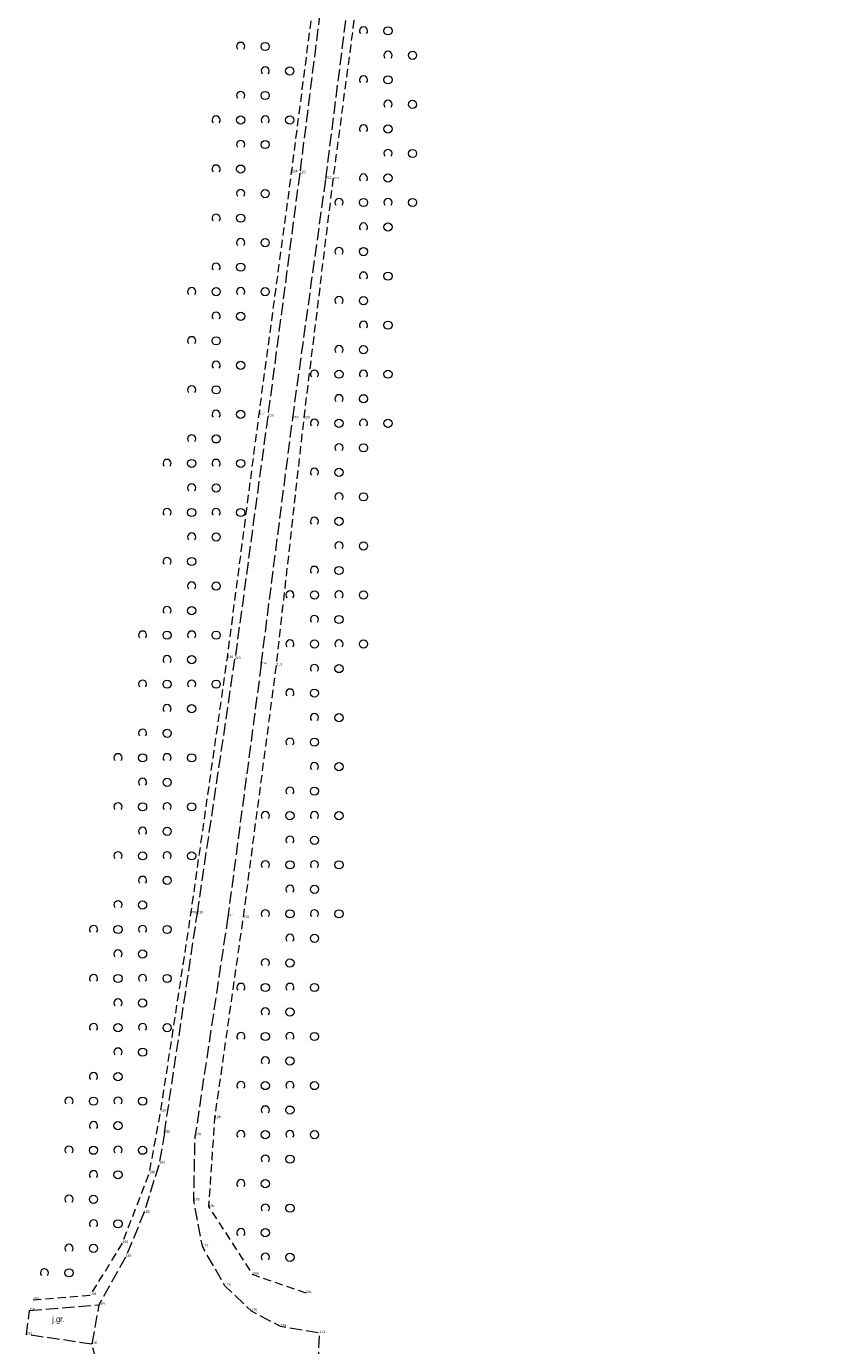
# Model space of a CAD drawing. Header units: metres. Extents: x 5550599 to 5555211, y 5707845 to 5713518.
# Tile 19 of 31: x 5555112 to 5555211, y 5708516 to 5708677. Entities that reach past the tile are written whole.
import ezdxf
from ezdxf.enums import TextEntityAlignment as Align

# ---------------------------------------------------------------- set-up
doc = ezdxf.new("R2010")
doc.units = ezdxf.units.M
doc.header["$MEASUREMENT"] = 0
doc.linetypes.add('2 1', pattern=[3, 2, -1])
doc.linetypes.add('3 1', pattern=[4, 3, -1])
for name, color, linetype, lineweight in [('EGBADR_O - Numer porządkowy', 7, 'Continuous', 15), ('OTKJ - Jezdnia', 7, 'Continuous', 15), ('OTKJ_O - Jezdnia', 7, 'Continuous', 15), ('OTZK - Zadrzewienie lub zakrzewienie', 7, 'Continuous', 15)]:
    doc.layers.add(name, color=color, linetype=linetype, lineweight=lineweight)
doc.styles.add('MapaZas', font='arial.ttf', dxfattribs={"width": 0.87, "height": 0.9})

# ---------------------------------------------------------------- blocks, each defined once
blk = doc.blocks.new('OTZK_1456')
at = {"layer": 'OTZK - Zadrzewienie lub zakrzewienie', "color": 7, "linetype": 'Continuous', "lineweight": 18}
blk.add_circle((3, 0), 1, dxfattribs=at)
blk.add_arc((-3, 0), 1, 318.5904, 221.4096, dxfattribs=at)
blk = doc.blocks.new('OTZK_1457')
at = {"layer": 'OTZK - Zadrzewienie lub zakrzewienie', "color": 7, "linetype": 'Continuous', "lineweight": 18}
blk.add_circle((3, 0), 1, dxfattribs=at)
blk.add_arc((-3, 0), 1, 318.5904, 221.4096, dxfattribs=at)
blk = doc.blocks.new('OTZK_1458')
at = {"layer": 'OTZK - Zadrzewienie lub zakrzewienie', "color": 7, "linetype": 'Continuous', "lineweight": 18}
blk.add_circle((3, 0), 1, dxfattribs=at)
blk.add_arc((-3, 0), 1, 318.5904, 221.4096, dxfattribs=at)
blk = doc.blocks.new('OTZK_1459')
at = {"layer": 'OTZK - Zadrzewienie lub zakrzewienie', "color": 7, "linetype": 'Continuous', "lineweight": 18}
blk.add_circle((3, 0), 1, dxfattribs=at)
blk.add_arc((-3, 0), 1, 318.5904, 221.4096, dxfattribs=at)
blk = doc.blocks.new('OTZK_1460')
at = {"layer": 'OTZK - Zadrzewienie lub zakrzewienie', "color": 7, "linetype": 'Continuous', "lineweight": 18}
blk.add_circle((3, 0), 1, dxfattribs=at)
blk.add_arc((-3, 0), 1, 318.5904, 221.4096, dxfattribs=at)
blk = doc.blocks.new('OTZK_1461')
at = {"layer": 'OTZK - Zadrzewienie lub zakrzewienie', "color": 7, "linetype": 'Continuous', "lineweight": 18}
blk.add_circle((3, 0), 1, dxfattribs=at)
blk.add_arc((-3, 0), 1, 318.5904, 221.4096, dxfattribs=at)
blk = doc.blocks.new('OTZK_1462')
at = {"layer": 'OTZK - Zadrzewienie lub zakrzewienie', "color": 7, "linetype": 'Continuous', "lineweight": 18}
blk.add_circle((3, 0), 1, dxfattribs=at)
blk.add_arc((-3, 0), 1, 318.5904, 221.4096, dxfattribs=at)
blk = doc.blocks.new('OTZK_1463')
at = {"layer": 'OTZK - Zadrzewienie lub zakrzewienie', "color": 7, "linetype": 'Continuous', "lineweight": 18}
blk.add_circle((3, 0), 1, dxfattribs=at)
blk.add_arc((-3, 0), 1, 318.5904, 221.4096, dxfattribs=at)
blk = doc.blocks.new('OTZK_1464')
at = {"layer": 'OTZK - Zadrzewienie lub zakrzewienie', "color": 7, "linetype": 'Continuous', "lineweight": 18}
blk.add_circle((3, 0), 1, dxfattribs=at)
blk.add_arc((-3, 0), 1, 318.5904, 221.4096, dxfattribs=at)
blk = doc.blocks.new('OTZK_1465')
at = {"layer": 'OTZK - Zadrzewienie lub zakrzewienie', "color": 7, "linetype": 'Continuous', "lineweight": 18}
blk.add_circle((3, 0), 1, dxfattribs=at)
blk.add_arc((-3, 0), 1, 318.5904, 221.4096, dxfattribs=at)
blk = doc.blocks.new('OTZK_1466')
at = {"layer": 'OTZK - Zadrzewienie lub zakrzewienie', "color": 7, "linetype": 'Continuous', "lineweight": 18}
blk.add_circle((3, 0), 1, dxfattribs=at)
blk.add_arc((-3, 0), 1, 318.5904, 221.4096, dxfattribs=at)
blk = doc.blocks.new('OTZK_1467')
at = {"layer": 'OTZK - Zadrzewienie lub zakrzewienie', "color": 7, "linetype": 'Continuous', "lineweight": 18}
blk.add_circle((3, 0), 1, dxfattribs=at)
blk.add_arc((-3, 0), 1, 318.5904, 221.4096, dxfattribs=at)
blk = doc.blocks.new('OTZK_1468')
at = {"layer": 'OTZK - Zadrzewienie lub zakrzewienie', "color": 7, "linetype": 'Continuous', "lineweight": 18}
blk.add_circle((3, 0), 1, dxfattribs=at)
blk.add_arc((-3, 0), 1, 318.5904, 221.4096, dxfattribs=at)
blk = doc.blocks.new('OTZK_1469')
at = {"layer": 'OTZK - Zadrzewienie lub zakrzewienie', "color": 7, "linetype": 'Continuous', "lineweight": 18}
blk.add_circle((3, 0), 1, dxfattribs=at)
blk.add_arc((-3, 0), 1, 318.5904, 221.4096, dxfattribs=at)
blk = doc.blocks.new('OTZK_1470')
at = {"layer": 'OTZK - Zadrzewienie lub zakrzewienie', "color": 7, "linetype": 'Continuous', "lineweight": 18}
blk.add_circle((3, 0), 1, dxfattribs=at)
blk.add_arc((-3, 0), 1, 318.5904, 221.4096, dxfattribs=at)
blk = doc.blocks.new('OTZK_1471')
at = {"layer": 'OTZK - Zadrzewienie lub zakrzewienie', "color": 7, "linetype": 'Continuous', "lineweight": 18}
blk.add_circle((3, 0), 1, dxfattribs=at)
blk.add_arc((-3, 0), 1, 318.5904, 221.4096, dxfattribs=at)
blk = doc.blocks.new('OTZK_1472')
at = {"layer": 'OTZK - Zadrzewienie lub zakrzewienie', "color": 7, "linetype": 'Continuous', "lineweight": 18}
blk.add_circle((3, 0), 1, dxfattribs=at)
blk.add_arc((-3, 0), 1, 318.5904, 221.4096, dxfattribs=at)
blk = doc.blocks.new('OTZK_1473')
at = {"layer": 'OTZK - Zadrzewienie lub zakrzewienie', "color": 7, "linetype": 'Continuous', "lineweight": 18}
blk.add_circle((3, 0), 1, dxfattribs=at)
blk.add_arc((-3, 0), 1, 318.5904, 221.4096, dxfattribs=at)
blk = doc.blocks.new('OTZK_1474')
at = {"layer": 'OTZK - Zadrzewienie lub zakrzewienie', "color": 7, "linetype": 'Continuous', "lineweight": 18}
blk.add_circle((3, 0), 1, dxfattribs=at)
blk.add_arc((-3, 0), 1, 318.5904, 221.4096, dxfattribs=at)
blk = doc.blocks.new('OTZK_1475')
at = {"layer": 'OTZK - Zadrzewienie lub zakrzewienie', "color": 7, "linetype": 'Continuous', "lineweight": 18}
blk.add_circle((3, 0), 1, dxfattribs=at)
blk.add_arc((-3, 0), 1, 318.5904, 221.4096, dxfattribs=at)
blk = doc.blocks.new('OTZK_1476')
at = {"layer": 'OTZK - Zadrzewienie lub zakrzewienie', "color": 7, "linetype": 'Continuous', "lineweight": 18}
blk.add_circle((3, 0), 1, dxfattribs=at)
blk.add_arc((-3, 0), 1, 318.5904, 221.4096, dxfattribs=at)
blk = doc.blocks.new('OTZK_1477')
at = {"layer": 'OTZK - Zadrzewienie lub zakrzewienie', "color": 7, "linetype": 'Continuous', "lineweight": 18}
blk.add_circle((3, 0), 1, dxfattribs=at)
blk.add_arc((-3, 0), 1, 318.5904, 221.4096, dxfattribs=at)
blk = doc.blocks.new('OTZK_1478')
at = {"layer": 'OTZK - Zadrzewienie lub zakrzewienie', "color": 7, "linetype": 'Continuous', "lineweight": 18}
blk.add_circle((3, 0), 1, dxfattribs=at)
blk.add_arc((-3, 0), 1, 318.5904, 221.4096, dxfattribs=at)
blk = doc.blocks.new('OTZK_1479')
at = {"layer": 'OTZK - Zadrzewienie lub zakrzewienie', "color": 7, "linetype": 'Continuous', "lineweight": 18}
blk.add_circle((3, 0), 1, dxfattribs=at)
blk.add_arc((-3, 0), 1, 318.5904, 221.4096, dxfattribs=at)
blk = doc.blocks.new('OTZK_1480')
at = {"layer": 'OTZK - Zadrzewienie lub zakrzewienie', "color": 7, "linetype": 'Continuous', "lineweight": 18}
blk.add_circle((3, 0), 1, dxfattribs=at)
blk.add_arc((-3, 0), 1, 318.5904, 221.4096, dxfattribs=at)
blk = doc.blocks.new('OTZK_1481')
at = {"layer": 'OTZK - Zadrzewienie lub zakrzewienie', "color": 7, "linetype": 'Continuous', "lineweight": 18}
blk.add_circle((3, 0), 1, dxfattribs=at)
blk.add_arc((-3, 0), 1, 318.5904, 221.4096, dxfattribs=at)
blk = doc.blocks.new('OTZK_1482')
at = {"layer": 'OTZK - Zadrzewienie lub zakrzewienie', "color": 7, "linetype": 'Continuous', "lineweight": 18}
blk.add_circle((3, 0), 1, dxfattribs=at)
blk.add_arc((-3, 0), 1, 318.5904, 221.4096, dxfattribs=at)
blk = doc.blocks.new('OTZK_1483')
at = {"layer": 'OTZK - Zadrzewienie lub zakrzewienie', "color": 7, "linetype": 'Continuous', "lineweight": 18}
blk.add_circle((3, 0), 1, dxfattribs=at)
blk.add_arc((-3, 0), 1, 318.5904, 221.4096, dxfattribs=at)
blk = doc.blocks.new('OTZK_1484')
at = {"layer": 'OTZK - Zadrzewienie lub zakrzewienie', "color": 7, "linetype": 'Continuous', "lineweight": 18}
blk.add_circle((3, 0), 1, dxfattribs=at)
blk.add_arc((-3, 0), 1, 318.5904, 221.4096, dxfattribs=at)
blk = doc.blocks.new('OTZK_1485')
at = {"layer": 'OTZK - Zadrzewienie lub zakrzewienie', "color": 7, "linetype": 'Continuous', "lineweight": 18}
blk.add_circle((3, 0), 1, dxfattribs=at)
blk.add_arc((-3, 0), 1, 318.5904, 221.4096, dxfattribs=at)
blk = doc.blocks.new('OTZK_1486')
at = {"layer": 'OTZK - Zadrzewienie lub zakrzewienie', "color": 7, "linetype": 'Continuous', "lineweight": 18}
blk.add_circle((3, 0), 1, dxfattribs=at)
blk.add_arc((-3, 0), 1, 318.5904, 221.4096, dxfattribs=at)
blk = doc.blocks.new('OTZK_1487')
at = {"layer": 'OTZK - Zadrzewienie lub zakrzewienie', "color": 7, "linetype": 'Continuous', "lineweight": 18}
blk.add_circle((3, 0), 1, dxfattribs=at)
blk.add_arc((-3, 0), 1, 318.5904, 221.4096, dxfattribs=at)
blk = doc.blocks.new('OTZK_1488')
at = {"layer": 'OTZK - Zadrzewienie lub zakrzewienie', "color": 7, "linetype": 'Continuous', "lineweight": 18}
blk.add_circle((3, 0), 1, dxfattribs=at)
blk.add_arc((-3, 0), 1, 318.5904, 221.4096, dxfattribs=at)
blk = doc.blocks.new('OTZK_1489')
at = {"layer": 'OTZK - Zadrzewienie lub zakrzewienie', "color": 7, "linetype": 'Continuous', "lineweight": 18}
blk.add_circle((3, 0), 1, dxfattribs=at)
blk.add_arc((-3, 0), 1, 318.5904, 221.4096, dxfattribs=at)
blk = doc.blocks.new('OTZK_1490')
at = {"layer": 'OTZK - Zadrzewienie lub zakrzewienie', "color": 7, "linetype": 'Continuous', "lineweight": 18}
blk.add_circle((3, 0), 1, dxfattribs=at)
blk.add_arc((-3, 0), 1, 318.5904, 221.4096, dxfattribs=at)
blk = doc.blocks.new('OTZK_1491')
at = {"layer": 'OTZK - Zadrzewienie lub zakrzewienie', "color": 7, "linetype": 'Continuous', "lineweight": 18}
blk.add_circle((3, 0), 1, dxfattribs=at)
blk.add_arc((-3, 0), 1, 318.5904, 221.4096, dxfattribs=at)
blk = doc.blocks.new('OTZK_1492')
at = {"layer": 'OTZK - Zadrzewienie lub zakrzewienie', "color": 7, "linetype": 'Continuous', "lineweight": 18}
blk.add_circle((3, 0), 1, dxfattribs=at)
blk.add_arc((-3, 0), 1, 318.5904, 221.4096, dxfattribs=at)
blk = doc.blocks.new('OTZK_1493')
at = {"layer": 'OTZK - Zadrzewienie lub zakrzewienie', "color": 7, "linetype": 'Continuous', "lineweight": 18}
blk.add_circle((3, 0), 1, dxfattribs=at)
blk.add_arc((-3, 0), 1, 318.5904, 221.4096, dxfattribs=at)
blk = doc.blocks.new('OTZK_1494')
at = {"layer": 'OTZK - Zadrzewienie lub zakrzewienie', "color": 7, "linetype": 'Continuous', "lineweight": 18}
blk.add_circle((3, 0), 1, dxfattribs=at)
blk.add_arc((-3, 0), 1, 318.5904, 221.4096, dxfattribs=at)
blk = doc.blocks.new('OTZK_1495')
at = {"layer": 'OTZK - Zadrzewienie lub zakrzewienie', "color": 7, "linetype": 'Continuous', "lineweight": 18}
blk.add_circle((3, 0), 1, dxfattribs=at)
blk.add_arc((-3, 0), 1, 318.5904, 221.4096, dxfattribs=at)
blk = doc.blocks.new('OTZK_1496')
at = {"layer": 'OTZK - Zadrzewienie lub zakrzewienie', "color": 7, "linetype": 'Continuous', "lineweight": 18}
blk.add_circle((3, 0), 1, dxfattribs=at)
blk.add_arc((-3, 0), 1, 318.5904, 221.4096, dxfattribs=at)
blk = doc.blocks.new('OTZK_1497')
at = {"layer": 'OTZK - Zadrzewienie lub zakrzewienie', "color": 7, "linetype": 'Continuous', "lineweight": 18}
blk.add_circle((3, 0), 1, dxfattribs=at)
blk.add_arc((-3, 0), 1, 318.5904, 221.4096, dxfattribs=at)
blk = doc.blocks.new('OTZK_1498')
at = {"layer": 'OTZK - Zadrzewienie lub zakrzewienie', "color": 7, "linetype": 'Continuous', "lineweight": 18}
blk.add_circle((3, 0), 1, dxfattribs=at)
blk.add_arc((-3, 0), 1, 318.5904, 221.4096, dxfattribs=at)
blk = doc.blocks.new('OTZK_1499')
at = {"layer": 'OTZK - Zadrzewienie lub zakrzewienie', "color": 7, "linetype": 'Continuous', "lineweight": 18}
blk.add_circle((3, 0), 1, dxfattribs=at)
blk.add_arc((-3, 0), 1, 318.5904, 221.4096, dxfattribs=at)
blk = doc.blocks.new('OTZK_1500')
at = {"layer": 'OTZK - Zadrzewienie lub zakrzewienie', "color": 7, "linetype": 'Continuous', "lineweight": 18}
blk.add_circle((3, 0), 1, dxfattribs=at)
blk.add_arc((-3, 0), 1, 318.5904, 221.4096, dxfattribs=at)
blk = doc.blocks.new('OTZK_1501')
at = {"layer": 'OTZK - Zadrzewienie lub zakrzewienie', "color": 7, "linetype": 'Continuous', "lineweight": 18}
blk.add_circle((3, 0), 1, dxfattribs=at)
blk.add_arc((-3, 0), 1, 318.5904, 221.4096, dxfattribs=at)
blk = doc.blocks.new('OTZK_1502')
at = {"layer": 'OTZK - Zadrzewienie lub zakrzewienie', "color": 7, "linetype": 'Continuous', "lineweight": 18}
blk.add_circle((3, 0), 1, dxfattribs=at)
blk.add_arc((-3, 0), 1, 318.5904, 221.4096, dxfattribs=at)
blk = doc.blocks.new('OTZK_1503')
at = {"layer": 'OTZK - Zadrzewienie lub zakrzewienie', "color": 7, "linetype": 'Continuous', "lineweight": 18}
blk.add_circle((3, 0), 1, dxfattribs=at)
blk.add_arc((-3, 0), 1, 318.5904, 221.4096, dxfattribs=at)
blk = doc.blocks.new('OTZK_1504')
at = {"layer": 'OTZK - Zadrzewienie lub zakrzewienie', "color": 7, "linetype": 'Continuous', "lineweight": 18}
blk.add_circle((3, 0), 1, dxfattribs=at)
blk.add_arc((-3, 0), 1, 318.5904, 221.4096, dxfattribs=at)
blk = doc.blocks.new('OTZK_1505')
at = {"layer": 'OTZK - Zadrzewienie lub zakrzewienie', "color": 7, "linetype": 'Continuous', "lineweight": 18}
blk.add_circle((3, 0), 1, dxfattribs=at)
blk.add_arc((-3, 0), 1, 318.5904, 221.4096, dxfattribs=at)
blk = doc.blocks.new('OTZK_1506')
at = {"layer": 'OTZK - Zadrzewienie lub zakrzewienie', "color": 7, "linetype": 'Continuous', "lineweight": 18}
blk.add_circle((3, 0), 1, dxfattribs=at)
blk.add_arc((-3, 0), 1, 318.5904, 221.4096, dxfattribs=at)
blk = doc.blocks.new('OTZK_1507')
at = {"layer": 'OTZK - Zadrzewienie lub zakrzewienie', "color": 7, "linetype": 'Continuous', "lineweight": 18}
blk.add_circle((3, 0), 1, dxfattribs=at)
blk.add_arc((-3, 0), 1, 318.5904, 221.4096, dxfattribs=at)
blk = doc.blocks.new('OTZK_1508')
at = {"layer": 'OTZK - Zadrzewienie lub zakrzewienie', "color": 7, "linetype": 'Continuous', "lineweight": 18}
blk.add_circle((3, 0), 1, dxfattribs=at)
blk.add_arc((-3, 0), 1, 318.5904, 221.4096, dxfattribs=at)
blk = doc.blocks.new('OTZK_1509')
at = {"layer": 'OTZK - Zadrzewienie lub zakrzewienie', "color": 7, "linetype": 'Continuous', "lineweight": 18}
blk.add_circle((3, 0), 1, dxfattribs=at)
blk.add_arc((-3, 0), 1, 318.5904, 221.4096, dxfattribs=at)
blk = doc.blocks.new('OTZK_1510')
at = {"layer": 'OTZK - Zadrzewienie lub zakrzewienie', "color": 7, "linetype": 'Continuous', "lineweight": 18}
blk.add_circle((3, 0), 1, dxfattribs=at)
blk.add_arc((-3, 0), 1, 318.5904, 221.4096, dxfattribs=at)
blk = doc.blocks.new('OTZK_1511')
at = {"layer": 'OTZK - Zadrzewienie lub zakrzewienie', "color": 7, "linetype": 'Continuous', "lineweight": 18}
blk.add_circle((3, 0), 1, dxfattribs=at)
blk.add_arc((-3, 0), 1, 318.5904, 221.4096, dxfattribs=at)
blk = doc.blocks.new('OTZK_1512')
at = {"layer": 'OTZK - Zadrzewienie lub zakrzewienie', "color": 7, "linetype": 'Continuous', "lineweight": 18}
blk.add_circle((3, 0), 1, dxfattribs=at)
blk.add_arc((-3, 0), 1, 318.5904, 221.4096, dxfattribs=at)
blk = doc.blocks.new('OTZK_1513')
at = {"layer": 'OTZK - Zadrzewienie lub zakrzewienie', "color": 7, "linetype": 'Continuous', "lineweight": 18}
blk.add_circle((3, 0), 1, dxfattribs=at)
blk.add_arc((-3, 0), 1, 318.5904, 221.4096, dxfattribs=at)
blk = doc.blocks.new('OTZK_1514')
at = {"layer": 'OTZK - Zadrzewienie lub zakrzewienie', "color": 7, "linetype": 'Continuous', "lineweight": 18}
blk.add_circle((3, 0), 1, dxfattribs=at)
blk.add_arc((-3, 0), 1, 318.5904, 221.4096, dxfattribs=at)
blk = doc.blocks.new('OTZK_1515')
at = {"layer": 'OTZK - Zadrzewienie lub zakrzewienie', "color": 7, "linetype": 'Continuous', "lineweight": 18}
blk.add_circle((3, 0), 1, dxfattribs=at)
blk.add_arc((-3, 0), 1, 318.5904, 221.4096, dxfattribs=at)
blk = doc.blocks.new('OTZK_1516')
at = {"layer": 'OTZK - Zadrzewienie lub zakrzewienie', "color": 7, "linetype": 'Continuous', "lineweight": 18}
blk.add_circle((3, 0), 1, dxfattribs=at)
blk.add_arc((-3, 0), 1, 318.5904, 221.4096, dxfattribs=at)
blk = doc.blocks.new('OTZK_1517')
at = {"layer": 'OTZK - Zadrzewienie lub zakrzewienie', "color": 7, "linetype": 'Continuous', "lineweight": 18}
blk.add_circle((3, 0), 1, dxfattribs=at)
blk.add_arc((-3, 0), 1, 318.5904, 221.4096, dxfattribs=at)
blk = doc.blocks.new('OTZK_1518')
at = {"layer": 'OTZK - Zadrzewienie lub zakrzewienie', "color": 7, "linetype": 'Continuous', "lineweight": 18}
blk.add_circle((3, 0), 1, dxfattribs=at)
blk.add_arc((-3, 0), 1, 318.5904, 221.4096, dxfattribs=at)
blk = doc.blocks.new('OTZK_1519')
at = {"layer": 'OTZK - Zadrzewienie lub zakrzewienie', "color": 7, "linetype": 'Continuous', "lineweight": 18}
blk.add_circle((3, 0), 1, dxfattribs=at)
blk.add_arc((-3, 0), 1, 318.5904, 221.4096, dxfattribs=at)
blk = doc.blocks.new('OTZK_1520')
at = {"layer": 'OTZK - Zadrzewienie lub zakrzewienie', "color": 7, "linetype": 'Continuous', "lineweight": 18}
blk.add_circle((3, 0), 1, dxfattribs=at)
blk.add_arc((-3, 0), 1, 318.5904, 221.4096, dxfattribs=at)
blk = doc.blocks.new('*U1531')
at = {"layer": 'OTZK - Zadrzewienie lub zakrzewienie', "color": 7, "linetype": 'Continuous', "lineweight": 18, "xscale": 0.5, "yscale": 0.5, "zscale": 0.5}
for name, p in [('OTZK_1520', (-3, -33)), ('OTZK_1519', (0, -36)), ('OTZK_1518', (-3, -39)), ('OTZK_1516', (-6, -42)), ('OTZK_1517', (0, -42)), ('OTZK_1515', (-3, -45)), ('OTZK_1514', (-6, -48)), ('OTZK_1513', (-3, -51)), ('OTZK_1512', (-6, -54)), ('OTZK_1511', (-3, -57)), ('OTZK_1510', (-6, -60)), ('OTZK_1508', (-9, -63)), ('OTZK_1509', (-3, -63)), ('OTZK_1507', (-6, -66)), ('OTZK_1506', (-9, -69)), ('OTZK_1505', (-6, -72)), ('OTZK_1504', (-9, -75)), ('OTZK_1503', (-6, -78)), ('OTZK_1502', (-9, -81)), ('OTZK_1500', (-12, -84)), ('OTZK_1501', (-6, -84)), ('OTZK_1499', (-9, -87)), ('OTZK_1497', (-12, -90)), ('OTZK_1498', (-6, -90)), ('OTZK_1496', (-9, -93)), ('OTZK_1495', (-12, -96)), ('OTZK_1494', (-9, -99)), ('OTZK_1493', (-12, -102)), ('OTZK_1491', (-15, -105)), ('OTZK_1492', (-9, -105)), ('OTZK_1490', (-12, -108)), ('OTZK_1488', (-15, -111)), ('OTZK_1489', (-9, -111)), ('OTZK_1487', (-12, -114)), ('OTZK_1486', (-15, -117)), ('OTZK_1484', (-18, -120)), ('OTZK_1485', (-12, -120)), ('OTZK_1483', (-15, -123)), ('OTZK_1481', (-18, -126)), ('OTZK_1482', (-12, -126)), ('OTZK_1480', (-15, -129)), ('OTZK_1478', (-18, -132)), ('OTZK_1479', (-12, -132)), ('OTZK_1477', (-15, -135)), ('OTZK_1476', (-18, -138)), ('OTZK_1474', (-21, -141)), ('OTZK_1475', (-15, -141)), ('OTZK_1473', (-18, -144)), ('OTZK_1471', (-21, -147)), ('OTZK_1472', (-15, -147)), ('OTZK_1470', (-18, -150)), ('OTZK_1468', (-21, -153)), ('OTZK_1469', (-15, -153)), ('OTZK_1467', (-18, -156)), ('OTZK_1466', (-21, -159)), ('OTZK_1464', (-24, -162)), ('OTZK_1465', (-18, -162)), ('OTZK_1463', (-21, -165)), ('OTZK_1461', (-24, -168)), ('OTZK_1462', (-18, -168)), ('OTZK_1460', (-21, -171)), ('OTZK_1459', (-24, -174)), ('OTZK_1458', (-21, -177)), ('OTZK_1457', (-24, -180)), ('OTZK_1456', (-27, -183))]:
    blk.add_blockref(name, p, dxfattribs=at)
blk = doc.blocks.new('OTZK_1570')
at = {"layer": 'OTZK - Zadrzewienie lub zakrzewienie', "color": 7, "linetype": 'Continuous', "lineweight": 18}
blk.add_circle((3, 0), 1, dxfattribs=at)
blk.add_arc((-3, 0), 1, 318.5904, 221.4096, dxfattribs=at)
blk = doc.blocks.new('OTZK_1571')
at = {"layer": 'OTZK - Zadrzewienie lub zakrzewienie', "color": 7, "linetype": 'Continuous', "lineweight": 18}
blk.add_circle((3, 0), 1, dxfattribs=at)
blk.add_arc((-3, 0), 1, 318.5904, 221.4096, dxfattribs=at)
blk = doc.blocks.new('OTZK_1572')
at = {"layer": 'OTZK - Zadrzewienie lub zakrzewienie', "color": 7, "linetype": 'Continuous', "lineweight": 18}
blk.add_circle((3, 0), 1, dxfattribs=at)
blk.add_arc((-3, 0), 1, 318.5904, 221.4096, dxfattribs=at)
blk = doc.blocks.new('OTZK_1573')
at = {"layer": 'OTZK - Zadrzewienie lub zakrzewienie', "color": 7, "linetype": 'Continuous', "lineweight": 18}
blk.add_circle((3, 0), 1, dxfattribs=at)
blk.add_arc((-3, 0), 1, 318.5904, 221.4096, dxfattribs=at)
blk = doc.blocks.new('OTZK_1574')
at = {"layer": 'OTZK - Zadrzewienie lub zakrzewienie', "color": 7, "linetype": 'Continuous', "lineweight": 18}
blk.add_circle((3, 0), 1, dxfattribs=at)
blk.add_arc((-3, 0), 1, 318.5904, 221.4096, dxfattribs=at)
blk = doc.blocks.new('OTZK_1575')
at = {"layer": 'OTZK - Zadrzewienie lub zakrzewienie', "color": 7, "linetype": 'Continuous', "lineweight": 18}
blk.add_circle((3, 0), 1, dxfattribs=at)
blk.add_arc((-3, 0), 1, 318.5904, 221.4096, dxfattribs=at)
blk = doc.blocks.new('OTZK_1576')
at = {"layer": 'OTZK - Zadrzewienie lub zakrzewienie', "color": 7, "linetype": 'Continuous', "lineweight": 18}
blk.add_circle((3, 0), 1, dxfattribs=at)
blk.add_arc((-3, 0), 1, 318.5904, 221.4096, dxfattribs=at)
blk = doc.blocks.new('OTZK_1577')
at = {"layer": 'OTZK - Zadrzewienie lub zakrzewienie', "color": 7, "linetype": 'Continuous', "lineweight": 18}
blk.add_circle((3, 0), 1, dxfattribs=at)
blk.add_arc((-3, 0), 1, 318.5904, 221.4096, dxfattribs=at)
blk = doc.blocks.new('OTZK_1578')
at = {"layer": 'OTZK - Zadrzewienie lub zakrzewienie', "color": 7, "linetype": 'Continuous', "lineweight": 18}
blk.add_circle((3, 0), 1, dxfattribs=at)
blk.add_arc((-3, 0), 1, 318.5904, 221.4096, dxfattribs=at)
blk = doc.blocks.new('OTZK_1579')
at = {"layer": 'OTZK - Zadrzewienie lub zakrzewienie', "color": 7, "linetype": 'Continuous', "lineweight": 18}
blk.add_circle((3, 0), 1, dxfattribs=at)
blk.add_arc((-3, 0), 1, 318.5904, 221.4096, dxfattribs=at)
blk = doc.blocks.new('OTZK_1580')
at = {"layer": 'OTZK - Zadrzewienie lub zakrzewienie', "color": 7, "linetype": 'Continuous', "lineweight": 18}
blk.add_circle((3, 0), 1, dxfattribs=at)
blk.add_arc((-3, 0), 1, 318.5904, 221.4096, dxfattribs=at)
blk = doc.blocks.new('OTZK_1581')
at = {"layer": 'OTZK - Zadrzewienie lub zakrzewienie', "color": 7, "linetype": 'Continuous', "lineweight": 18}
blk.add_circle((3, 0), 1, dxfattribs=at)
blk.add_arc((-3, 0), 1, 318.5904, 221.4096, dxfattribs=at)
blk = doc.blocks.new('OTZK_1582')
at = {"layer": 'OTZK - Zadrzewienie lub zakrzewienie', "color": 7, "linetype": 'Continuous', "lineweight": 18}
blk.add_circle((3, 0), 1, dxfattribs=at)
blk.add_arc((-3, 0), 1, 318.5904, 221.4096, dxfattribs=at)
blk = doc.blocks.new('OTZK_1583')
at = {"layer": 'OTZK - Zadrzewienie lub zakrzewienie', "color": 7, "linetype": 'Continuous', "lineweight": 18}
blk.add_circle((3, 0), 1, dxfattribs=at)
blk.add_arc((-3, 0), 1, 318.5904, 221.4096, dxfattribs=at)
blk = doc.blocks.new('OTZK_1584')
at = {"layer": 'OTZK - Zadrzewienie lub zakrzewienie', "color": 7, "linetype": 'Continuous', "lineweight": 18}
blk.add_circle((3, 0), 1, dxfattribs=at)
blk.add_arc((-3, 0), 1, 318.5904, 221.4096, dxfattribs=at)
blk = doc.blocks.new('OTZK_1585')
at = {"layer": 'OTZK - Zadrzewienie lub zakrzewienie', "color": 7, "linetype": 'Continuous', "lineweight": 18}
blk.add_circle((3, 0), 1, dxfattribs=at)
blk.add_arc((-3, 0), 1, 318.5904, 221.4096, dxfattribs=at)
blk = doc.blocks.new('OTZK_1586')
at = {"layer": 'OTZK - Zadrzewienie lub zakrzewienie', "color": 7, "linetype": 'Continuous', "lineweight": 18}
blk.add_circle((3, 0), 1, dxfattribs=at)
blk.add_arc((-3, 0), 1, 318.5904, 221.4096, dxfattribs=at)
blk = doc.blocks.new('OTZK_1587')
at = {"layer": 'OTZK - Zadrzewienie lub zakrzewienie', "color": 7, "linetype": 'Continuous', "lineweight": 18}
blk.add_circle((3, 0), 1, dxfattribs=at)
blk.add_arc((-3, 0), 1, 318.5904, 221.4096, dxfattribs=at)
blk = doc.blocks.new('OTZK_1588')
at = {"layer": 'OTZK - Zadrzewienie lub zakrzewienie', "color": 7, "linetype": 'Continuous', "lineweight": 18}
blk.add_circle((3, 0), 1, dxfattribs=at)
blk.add_arc((-3, 0), 1, 318.5904, 221.4096, dxfattribs=at)
blk = doc.blocks.new('OTZK_1589')
at = {"layer": 'OTZK - Zadrzewienie lub zakrzewienie', "color": 7, "linetype": 'Continuous', "lineweight": 18}
blk.add_circle((3, 0), 1, dxfattribs=at)
blk.add_arc((-3, 0), 1, 318.5904, 221.4096, dxfattribs=at)
blk = doc.blocks.new('OTZK_1590')
at = {"layer": 'OTZK - Zadrzewienie lub zakrzewienie', "color": 7, "linetype": 'Continuous', "lineweight": 18}
blk.add_circle((3, 0), 1, dxfattribs=at)
blk.add_arc((-3, 0), 1, 318.5904, 221.4096, dxfattribs=at)
blk = doc.blocks.new('OTZK_1591')
at = {"layer": 'OTZK - Zadrzewienie lub zakrzewienie', "color": 7, "linetype": 'Continuous', "lineweight": 18}
blk.add_circle((3, 0), 1, dxfattribs=at)
blk.add_arc((-3, 0), 1, 318.5904, 221.4096, dxfattribs=at)
blk = doc.blocks.new('OTZK_1592')
at = {"layer": 'OTZK - Zadrzewienie lub zakrzewienie', "color": 7, "linetype": 'Continuous', "lineweight": 18}
blk.add_circle((3, 0), 1, dxfattribs=at)
blk.add_arc((-3, 0), 1, 318.5904, 221.4096, dxfattribs=at)
blk = doc.blocks.new('OTZK_1593')
at = {"layer": 'OTZK - Zadrzewienie lub zakrzewienie', "color": 7, "linetype": 'Continuous', "lineweight": 18}
blk.add_circle((3, 0), 1, dxfattribs=at)
blk.add_arc((-3, 0), 1, 318.5904, 221.4096, dxfattribs=at)
blk = doc.blocks.new('OTZK_1594')
at = {"layer": 'OTZK - Zadrzewienie lub zakrzewienie', "color": 7, "linetype": 'Continuous', "lineweight": 18}
blk.add_circle((3, 0), 1, dxfattribs=at)
blk.add_arc((-3, 0), 1, 318.5904, 221.4096, dxfattribs=at)
blk = doc.blocks.new('OTZK_1595')
at = {"layer": 'OTZK - Zadrzewienie lub zakrzewienie', "color": 7, "linetype": 'Continuous', "lineweight": 18}
blk.add_circle((3, 0), 1, dxfattribs=at)
blk.add_arc((-3, 0), 1, 318.5904, 221.4096, dxfattribs=at)
blk = doc.blocks.new('OTZK_1596')
at = {"layer": 'OTZK - Zadrzewienie lub zakrzewienie', "color": 7, "linetype": 'Continuous', "lineweight": 18}
blk.add_circle((3, 0), 1, dxfattribs=at)
blk.add_arc((-3, 0), 1, 318.5904, 221.4096, dxfattribs=at)
blk = doc.blocks.new('OTZK_1597')
at = {"layer": 'OTZK - Zadrzewienie lub zakrzewienie', "color": 7, "linetype": 'Continuous', "lineweight": 18}
blk.add_circle((3, 0), 1, dxfattribs=at)
blk.add_arc((-3, 0), 1, 318.5904, 221.4096, dxfattribs=at)
blk = doc.blocks.new('OTZK_1598')
at = {"layer": 'OTZK - Zadrzewienie lub zakrzewienie', "color": 7, "linetype": 'Continuous', "lineweight": 18}
blk.add_circle((3, 0), 1, dxfattribs=at)
blk.add_arc((-3, 0), 1, 318.5904, 221.4096, dxfattribs=at)
blk = doc.blocks.new('OTZK_1599')
at = {"layer": 'OTZK - Zadrzewienie lub zakrzewienie', "color": 7, "linetype": 'Continuous', "lineweight": 18}
blk.add_circle((3, 0), 1, dxfattribs=at)
blk.add_arc((-3, 0), 1, 318.5904, 221.4096, dxfattribs=at)
blk = doc.blocks.new('OTZK_1600')
at = {"layer": 'OTZK - Zadrzewienie lub zakrzewienie', "color": 7, "linetype": 'Continuous', "lineweight": 18}
blk.add_circle((3, 0), 1, dxfattribs=at)
blk.add_arc((-3, 0), 1, 318.5904, 221.4096, dxfattribs=at)
blk = doc.blocks.new('OTZK_1601')
at = {"layer": 'OTZK - Zadrzewienie lub zakrzewienie', "color": 7, "linetype": 'Continuous', "lineweight": 18}
blk.add_circle((3, 0), 1, dxfattribs=at)
blk.add_arc((-3, 0), 1, 318.5904, 221.4096, dxfattribs=at)
blk = doc.blocks.new('OTZK_1602')
at = {"layer": 'OTZK - Zadrzewienie lub zakrzewienie', "color": 7, "linetype": 'Continuous', "lineweight": 18}
blk.add_circle((3, 0), 1, dxfattribs=at)
blk.add_arc((-3, 0), 1, 318.5904, 221.4096, dxfattribs=at)
blk = doc.blocks.new('OTZK_1603')
at = {"layer": 'OTZK - Zadrzewienie lub zakrzewienie', "color": 7, "linetype": 'Continuous', "lineweight": 18}
blk.add_circle((3, 0), 1, dxfattribs=at)
blk.add_arc((-3, 0), 1, 318.5904, 221.4096, dxfattribs=at)
blk = doc.blocks.new('OTZK_1604')
at = {"layer": 'OTZK - Zadrzewienie lub zakrzewienie', "color": 7, "linetype": 'Continuous', "lineweight": 18}
blk.add_circle((3, 0), 1, dxfattribs=at)
blk.add_arc((-3, 0), 1, 318.5904, 221.4096, dxfattribs=at)
blk = doc.blocks.new('OTZK_1605')
at = {"layer": 'OTZK - Zadrzewienie lub zakrzewienie', "color": 7, "linetype": 'Continuous', "lineweight": 18}
blk.add_circle((3, 0), 1, dxfattribs=at)
blk.add_arc((-3, 0), 1, 318.5904, 221.4096, dxfattribs=at)
blk = doc.blocks.new('OTZK_1606')
at = {"layer": 'OTZK - Zadrzewienie lub zakrzewienie', "color": 7, "linetype": 'Continuous', "lineweight": 18}
blk.add_circle((3, 0), 1, dxfattribs=at)
blk.add_arc((-3, 0), 1, 318.5904, 221.4096, dxfattribs=at)
blk = doc.blocks.new('OTZK_1607')
at = {"layer": 'OTZK - Zadrzewienie lub zakrzewienie', "color": 7, "linetype": 'Continuous', "lineweight": 18}
blk.add_circle((3, 0), 1, dxfattribs=at)
blk.add_arc((-3, 0), 1, 318.5904, 221.4096, dxfattribs=at)
blk = doc.blocks.new('OTZK_1608')
at = {"layer": 'OTZK - Zadrzewienie lub zakrzewienie', "color": 7, "linetype": 'Continuous', "lineweight": 18}
blk.add_circle((3, 0), 1, dxfattribs=at)
blk.add_arc((-3, 0), 1, 318.5904, 221.4096, dxfattribs=at)
blk = doc.blocks.new('OTZK_1609')
at = {"layer": 'OTZK - Zadrzewienie lub zakrzewienie', "color": 7, "linetype": 'Continuous', "lineweight": 18}
blk.add_circle((3, 0), 1, dxfattribs=at)
blk.add_arc((-3, 0), 1, 318.5904, 221.4096, dxfattribs=at)
blk = doc.blocks.new('OTZK_1610')
at = {"layer": 'OTZK - Zadrzewienie lub zakrzewienie', "color": 7, "linetype": 'Continuous', "lineweight": 18}
blk.add_circle((3, 0), 1, dxfattribs=at)
blk.add_arc((-3, 0), 1, 318.5904, 221.4096, dxfattribs=at)
blk = doc.blocks.new('OTZK_1611')
at = {"layer": 'OTZK - Zadrzewienie lub zakrzewienie', "color": 7, "linetype": 'Continuous', "lineweight": 18}
blk.add_circle((3, 0), 1, dxfattribs=at)
blk.add_arc((-3, 0), 1, 318.5904, 221.4096, dxfattribs=at)
blk = doc.blocks.new('OTZK_1612')
at = {"layer": 'OTZK - Zadrzewienie lub zakrzewienie', "color": 7, "linetype": 'Continuous', "lineweight": 18}
blk.add_circle((3, 0), 1, dxfattribs=at)
blk.add_arc((-3, 0), 1, 318.5904, 221.4096, dxfattribs=at)
blk = doc.blocks.new('OTZK_1613')
at = {"layer": 'OTZK - Zadrzewienie lub zakrzewienie', "color": 7, "linetype": 'Continuous', "lineweight": 18}
blk.add_circle((3, 0), 1, dxfattribs=at)
blk.add_arc((-3, 0), 1, 318.5904, 221.4096, dxfattribs=at)
blk = doc.blocks.new('OTZK_1614')
at = {"layer": 'OTZK - Zadrzewienie lub zakrzewienie', "color": 7, "linetype": 'Continuous', "lineweight": 18}
blk.add_circle((3, 0), 1, dxfattribs=at)
blk.add_arc((-3, 0), 1, 318.5904, 221.4096, dxfattribs=at)
blk = doc.blocks.new('OTZK_1615')
at = {"layer": 'OTZK - Zadrzewienie lub zakrzewienie', "color": 7, "linetype": 'Continuous', "lineweight": 18}
blk.add_circle((3, 0), 1, dxfattribs=at)
blk.add_arc((-3, 0), 1, 318.5904, 221.4096, dxfattribs=at)
blk = doc.blocks.new('OTZK_1616')
at = {"layer": 'OTZK - Zadrzewienie lub zakrzewienie', "color": 7, "linetype": 'Continuous', "lineweight": 18}
blk.add_circle((3, 0), 1, dxfattribs=at)
blk.add_arc((-3, 0), 1, 318.5904, 221.4096, dxfattribs=at)
blk = doc.blocks.new('OTZK_1617')
at = {"layer": 'OTZK - Zadrzewienie lub zakrzewienie', "color": 7, "linetype": 'Continuous', "lineweight": 18}
blk.add_circle((3, 0), 1, dxfattribs=at)
blk.add_arc((-3, 0), 1, 318.5904, 221.4096, dxfattribs=at)
blk = doc.blocks.new('OTZK_1618')
at = {"layer": 'OTZK - Zadrzewienie lub zakrzewienie', "color": 7, "linetype": 'Continuous', "lineweight": 18}
blk.add_circle((3, 0), 1, dxfattribs=at)
blk.add_arc((-3, 0), 1, 318.5904, 221.4096, dxfattribs=at)
blk = doc.blocks.new('OTZK_1619')
at = {"layer": 'OTZK - Zadrzewienie lub zakrzewienie', "color": 7, "linetype": 'Continuous', "lineweight": 18}
blk.add_circle((3, 0), 1, dxfattribs=at)
blk.add_arc((-3, 0), 1, 318.5904, 221.4096, dxfattribs=at)
blk = doc.blocks.new('OTZK_1620')
at = {"layer": 'OTZK - Zadrzewienie lub zakrzewienie', "color": 7, "linetype": 'Continuous', "lineweight": 18}
blk.add_circle((3, 0), 1, dxfattribs=at)
blk.add_arc((-3, 0), 1, 318.5904, 221.4096, dxfattribs=at)
blk = doc.blocks.new('OTZK_1621')
at = {"layer": 'OTZK - Zadrzewienie lub zakrzewienie', "color": 7, "linetype": 'Continuous', "lineweight": 18}
blk.add_circle((3, 0), 1, dxfattribs=at)
blk.add_arc((-3, 0), 1, 318.5904, 221.4096, dxfattribs=at)
blk = doc.blocks.new('OTZK_1622')
at = {"layer": 'OTZK - Zadrzewienie lub zakrzewienie', "color": 7, "linetype": 'Continuous', "lineweight": 18}
blk.add_circle((3, 0), 1, dxfattribs=at)
blk.add_arc((-3, 0), 1, 318.5904, 221.4096, dxfattribs=at)
blk = doc.blocks.new('OTZK_1623')
at = {"layer": 'OTZK - Zadrzewienie lub zakrzewienie', "color": 7, "linetype": 'Continuous', "lineweight": 18}
blk.add_circle((3, 0), 1, dxfattribs=at)
blk.add_arc((-3, 0), 1, 318.5904, 221.4096, dxfattribs=at)
blk = doc.blocks.new('OTZK_1624')
at = {"layer": 'OTZK - Zadrzewienie lub zakrzewienie', "color": 7, "linetype": 'Continuous', "lineweight": 18}
blk.add_circle((3, 0), 1, dxfattribs=at)
blk.add_arc((-3, 0), 1, 318.5904, 221.4096, dxfattribs=at)
blk = doc.blocks.new('OTZK_1625')
at = {"layer": 'OTZK - Zadrzewienie lub zakrzewienie', "color": 7, "linetype": 'Continuous', "lineweight": 18}
blk.add_circle((3, 0), 1, dxfattribs=at)
blk.add_arc((-3, 0), 1, 318.5904, 221.4096, dxfattribs=at)
blk = doc.blocks.new('OTZK_1626')
at = {"layer": 'OTZK - Zadrzewienie lub zakrzewienie', "color": 7, "linetype": 'Continuous', "lineweight": 18}
blk.add_circle((3, 0), 1, dxfattribs=at)
blk.add_arc((-3, 0), 1, 318.5904, 221.4096, dxfattribs=at)
blk = doc.blocks.new('OTZK_1627')
at = {"layer": 'OTZK - Zadrzewienie lub zakrzewienie', "color": 7, "linetype": 'Continuous', "lineweight": 18}
blk.add_circle((3, 0), 1, dxfattribs=at)
blk.add_arc((-3, 0), 1, 318.5904, 221.4096, dxfattribs=at)
blk = doc.blocks.new('OTZK_1628')
at = {"layer": 'OTZK - Zadrzewienie lub zakrzewienie', "color": 7, "linetype": 'Continuous', "lineweight": 18}
blk.add_circle((3, 0), 1, dxfattribs=at)
blk.add_arc((-3, 0), 1, 318.5904, 221.4096, dxfattribs=at)
blk = doc.blocks.new('OTZK_1629')
at = {"layer": 'OTZK - Zadrzewienie lub zakrzewienie', "color": 7, "linetype": 'Continuous', "lineweight": 18}
blk.add_circle((3, 0), 1, dxfattribs=at)
blk.add_arc((-3, 0), 1, 318.5904, 221.4096, dxfattribs=at)
blk = doc.blocks.new('OTZK_1630')
at = {"layer": 'OTZK - Zadrzewienie lub zakrzewienie', "color": 7, "linetype": 'Continuous', "lineweight": 18}
blk.add_circle((3, 0), 1, dxfattribs=at)
blk.add_arc((-3, 0), 1, 318.5904, 221.4096, dxfattribs=at)
blk = doc.blocks.new('OTZK_1631')
at = {"layer": 'OTZK - Zadrzewienie lub zakrzewienie', "color": 7, "linetype": 'Continuous', "lineweight": 18}
blk.add_circle((3, 0), 1, dxfattribs=at)
blk.add_arc((-3, 0), 1, 318.5904, 221.4096, dxfattribs=at)
blk = doc.blocks.new('OTZK_1632')
at = {"layer": 'OTZK - Zadrzewienie lub zakrzewienie', "color": 7, "linetype": 'Continuous', "lineweight": 18}
blk.add_circle((3, 0), 1, dxfattribs=at)
blk.add_arc((-3, 0), 1, 318.5904, 221.4096, dxfattribs=at)
blk = doc.blocks.new('*U1646')
at = {"layer": 'OTZK - Zadrzewienie lub zakrzewienie', "color": 7, "linetype": 'Continuous', "lineweight": 18, "xscale": 0.5, "yscale": 0.5, "zscale": 0.5}
for name, p in [('OTZK_1632', (-10.5, -78)), ('OTZK_1631', (-7.5, -81)), ('OTZK_1630', (-10.5, -84)), ('OTZK_1629', (-7.5, -87)), ('OTZK_1628', (-10.5, -90)), ('OTZK_1627', (-7.5, -93)), ('OTZK_1626', (-10.5, -96)), ('OTZK_1624', (-13.5, -99)), ('OTZK_1625', (-7.5, -99)), ('OTZK_1623', (-10.5, -102)), ('OTZK_1622', (-13.5, -105)), ('OTZK_1621', (-10.5, -108)), ('OTZK_1620', (-13.5, -111)), ('OTZK_1619', (-10.5, -114)), ('OTZK_1618', (-13.5, -117)), ('OTZK_1616', (-16.5, -120)), ('OTZK_1617', (-10.5, -120)), ('OTZK_1615', (-13.5, -123)), ('OTZK_1613', (-16.5, -126)), ('OTZK_1614', (-10.5, -126)), ('OTZK_1612', (-13.5, -129)), ('OTZK_1611', (-16.5, -132)), ('OTZK_1610', (-13.5, -135)), ('OTZK_1609', (-16.5, -138)), ('OTZK_1608', (-13.5, -141)), ('OTZK_1607', (-16.5, -144)), ('OTZK_1605', (-19.5, -147)), ('OTZK_1606', (-13.5, -147)), ('OTZK_1604', (-16.5, -150)), ('OTZK_1602', (-19.5, -153)), ('OTZK_1603', (-13.5, -153)), ('OTZK_1601', (-16.5, -156)), ('OTZK_1600', (-19.5, -159)), ('OTZK_1599', (-16.5, -162)), ('OTZK_1598', (-19.5, -165)), ('OTZK_1597', (-16.5, -168)), ('OTZK_1596', (-19.5, -171)), ('OTZK_1594', (-22.5, -174)), ('OTZK_1595', (-16.5, -174)), ('OTZK_1593', (-19.5, -177)), ('OTZK_1591', (-22.5, -180)), ('OTZK_1592', (-16.5, -180)), ('OTZK_1590', (-19.5, -183)), ('OTZK_1588', (-22.5, -186)), ('OTZK_1589', (-16.5, -186)), ('OTZK_1587', (-19.5, -189)), ('OTZK_1586', (-22.5, -192)), ('OTZK_1584', (-25.5, -195)), ('OTZK_1585', (-19.5, -195)), ('OTZK_1583', (-22.5, -198)), ('OTZK_1581', (-25.5, -201)), ('OTZK_1582', (-19.5, -201)), ('OTZK_1580', (-22.5, -204)), ('OTZK_1578', (-25.5, -207)), ('OTZK_1579', (-19.5, -207)), ('OTZK_1577', (-22.5, -210)), ('OTZK_1575', (-25.5, -213)), ('OTZK_1576', (-19.5, -213)), ('OTZK_1574', (-22.5, -216)), ('OTZK_1573', (-25.5, -219)), ('OTZK_1572', (-22.5, -222)), ('OTZK_1571', (-25.5, -225)), ('OTZK_1570', (-22.5, -228))]:
    blk.add_blockref(name, p, dxfattribs=at)

msp = doc.modelspace()

# ---------------------------------------------------------------- linework, layer by layer
at = {"layer": 'OTKJ - Jezdnia', "color": 7, "linetype": '3 1', "lineweight": 18, "ltscale": 0.5}
for p, q in [((5555149.71, 5708692.89), (5555145.48, 5708659.34)), ((5555148.68, 5708658.69), (5555152.96, 5708692.6)), ((5555145.48, 5708659.34), (5555141.57, 5708629.6)), ((5555144.62, 5708629.35), (5555148.68, 5708658.69)), ((5555141.57, 5708629.6), (5555137.56, 5708599.92)), ((5555140.77, 5708599.26), (5555144.62, 5708629.35)), ((5555132.96, 5708568.83), (5555137.56, 5708599.92)), ((5555140.77, 5708599.26), (5555136.69, 5708568.4)), ((5555128.94, 5708541.98), (5555132.96, 5708568.83)), ((5555136.69, 5708568.4), (5555132.69, 5708541.66)), ((5555112.44, 5708520.27), (5555120.93, 5708520.96))]:
    msp.add_line(p, q, dxfattribs=at)
at = {"layer": 'OTKJ - Jezdnia', "color": 7, "linetype": '3 1', "lineweight": 18, "ltscale": 0.5, "flags": 128}
for points in [[(5555128.94, 5708541.98), (5555128.3, 5708538.24), (5555126.43, 5708532.19), (5555124.2, 5708526.83), (5555120.93, 5708520.96), (5555120.04, 5708516.14), (5555121.21, 5708511.67), (5555122.3, 5708505.7), (5555123.18, 5708500.83), (5555123.34, 5708495.74), (5555123.77, 5708493.46)], [(5555129.81, 5708505.1), (5555131.16, 5708508.89), (5555134.35, 5708512.87), (5555138.17, 5708514.5), (5555143.71, 5708514.9), (5555147.8, 5708514.6), (5555147.9, 5708517.5), (5555143.12, 5708518.3), (5555139.57, 5708520.17), (5555136.34, 5708523.27), (5555133.61, 5708527.99), (5555132.52, 5708533.7), (5555132.69, 5708541.66)], [(5555120.04, 5708516.14), (5555112.05, 5708517.3), (5555112.44, 5708520.27)]]:
    msp.add_lwpolyline(points, dxfattribs=at)
at = {"layer": 'OTZK - Zadrzewienie lub zakrzewienie', "color": 7, "linetype": '2 1', "lineweight": 18, "ltscale": 0.5, "flags": 128}
for points in [[(5555112.88, 5708521.57), (5555119.91, 5708522.14), (5555123.8, 5708528.5), (5555127.08, 5708537.04), (5555128.47, 5708544.54), (5555132.18, 5708568.81), (5555136.63, 5708600.07), (5555140.51, 5708629.82), (5555144.49, 5708659.46), (5555148.8, 5708692.99), (5555152.67, 5708722.62), (5555153.94, 5708734.28), (5555161.06, 5708798.18), (5555167.78, 5708852.14), (5555174.62, 5708911.13), (5555180.33, 5708951.86), (5555186.39, 5709001.98), (5555194.14, 5709061.23), (5555202.44, 5709121.53), (5555206.05, 5709155.34)], [(5555146.26, 5708522.38), (5555139.77, 5708524.62), (5555134.37, 5708532.98), (5555135.1, 5708543.77), (5555138.58, 5708568.29), (5555142.63, 5708599.15), (5555146.01, 5708629.36), (5555149.58, 5708658.58), (5555154.06, 5708692.45), (5555157.71, 5708721.85), (5555159.82, 5708733.43), (5555166.44, 5708797.66), (5555171.53, 5708851.63), (5555175.26, 5708878.23), (5555179.12, 5708910.71), (5555181.26, 5708927.18), (5555184.76, 5708951.4), (5555187.93, 5708977.06), (5555194.93, 5709032.19), (5555198.48, 5709060.65), (5555202.58, 5709091.14), (5555206.63, 5709120.91), (5555210.29, 5709143.7), (5555210.53, 5709154.77)]]:
    msp.add_lwpolyline(points, dxfattribs=at)

# ---------------------------------------------------------------- block references
at = {"layer": 'OTZK - Zadrzewienie lub zakrzewienie', "color": 7, "linetype": 'Continuous', "lineweight": 18}
for name, p in [('*U1646', (5555165.28, 5708754.76)), ('*U1531', (5555142.76, 5708707.85))]:
    msp.add_blockref(name, p, dxfattribs=at)

# ---------------------------------------------------------------- texts
at = {"layer": 'EGBADR_O - Numer porządkowy', "color": 5, "linetype": 'Continuous', "lineweight": 18, "style": 'MapaZas', "width": 0.8}
for s, p in [('224', (5555144.49, 5708659.46)), ('223', (5555145.48, 5708659.34)), ('222', (5555148.68, 5708658.69)), ('221', (5555149.58, 5708658.58)), ('217', (5555140.51, 5708629.82)), ('218', (5555141.57, 5708629.6)), ('219', (5555144.62, 5708629.35)), ('220', (5555146.01, 5708629.36)), ('216', (5555136.63, 5708600.07)), ('215', (5555137.56, 5708599.92)), ('214', (5555140.77, 5708599.26)), ('213', (5555142.63, 5708599.15)), ('209', (5555132.18, 5708568.81)), ('210', (5555132.96, 5708568.83)), ('211', (5555136.69, 5708568.4)), ('212', (5555138.58, 5708568.29)), ('197', (5555128.47, 5708544.54)), ('198', (5555135.1, 5708543.77)), ('180', (5555128.94, 5708541.98)), ('179', (5555132.69, 5708541.66)), ('181', (5555128.3, 5708538.24)), ('196', (5555127.08, 5708537.04)), ('178', (5555132.52, 5708533.7)), ('199', (5555134.34, 5708532.91)), ('182', (5555126.43, 5708532.19)), ('195', (5555123.8, 5708528.5)), ('177', (5555133.61, 5708527.99)), ('183', (5555124.2, 5708526.83)), ('200', (5555139.77, 5708524.62)), ('176', (5555136.34, 5708523.27)), ('193', (5555112.88, 5708521.57)), ('194', (5555119.91, 5708522.14)), ('201', (5555146.26, 5708522.38)), ('190', (5555112.44, 5708520.27)), ('184', (5555120.93, 5708520.96)), ('175', (5555139.57, 5708520.17)), ('174', (5555143.12, 5708518.3)), ('191', (5555112.05, 5708517.3)), ('173', (5555147.9, 5708517.5)), ('185', (5555120.04, 5708516.14))]:
    msp.add_text(s, height=0.3, dxfattribs=at).set_placement(p)
at = {"layer": 'OTKJ_O - Jezdnia', "color": 7, "linetype": 'Continuous', "lineweight": 18, "style": 'MapaZas', "width": 0.87}
msp.add_text('j.gr.', height=0.75, dxfattribs=at).set_placement((5555115.98, 5708519.2), align=Align.MIDDLE_CENTER)

doc.saveas('drawing.dxf')
